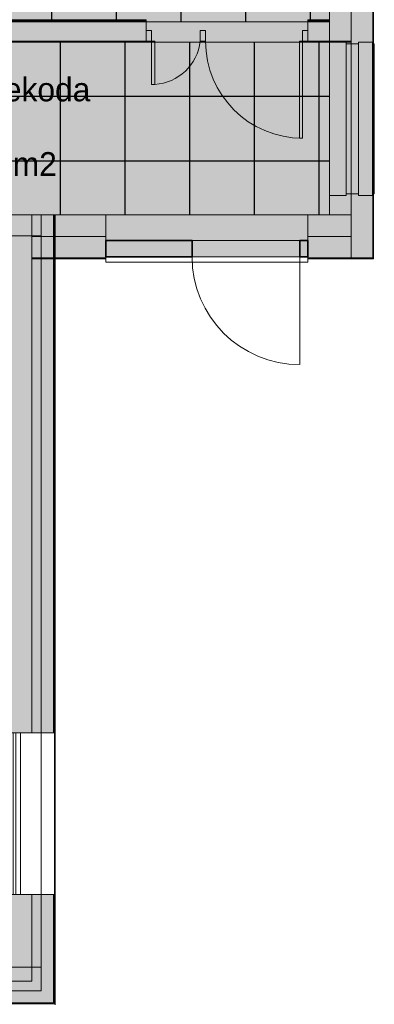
# Model space of a CAD drawing. Header units: millimetres. Extents: x -440702 to -371925, y -30725 to 14204.
# Tile 249 of 256: x -401604 to -398315, y -13002 to -3867. Entities that reach past the tile are written whole.
import ezdxf
from ezdxf.enums import TextEntityAlignment as Align

# ---------------------------------------------------------------- set-up
doc = ezdxf.new("R2010")
doc.units = ezdxf.units.MM
doc.header["$MEASUREMENT"] = 0
doc.linetypes.add('Wipeout_Contour', pattern=[1000, 0, -1000])
for name, color, linetype in [('A-AREA.IFC Model', 7, 'Continuous'), ('New_A-GLAZ.IFC Model', 7, 'Continuous'), ('New_A-WALL.IFC Model', 7, 'Continuous'), ('SA viimistlus_põrand', 7, 'Continuous')]:
    doc.layers.add(name, color=color, linetype=linetype)
for name, color, linetype, lineweight in [('ARCHICAD Zone Stamps_Pen_No__1', 7, 'Continuous', 13), ('New_A-13-UKS_Pen_No__250', 7, 'Continuous', 13), ('New_A-GLAZ.IFC Model_Pen_No__1', 7, 'Continuous', 13), ('New_A-WALL.IFC Model_Pen_No__1', 7, 'Continuous', 13), ('New_A-WALL.IFC Model_Pen_No__27', 7, 'Continuous', 35), ('New_ARCHICAD Doors_Pen_No__1', 7, 'Continuous', 13), ('New_ARCHICAD Windows_Pen_No__1', 7, 'Continuous', 13), ('New_I-WALL.IFC Model_Pen_No__1', 7, 'Continuous', 13), ('SA viimistlus_põrand_Pen_No__1', 7, 'Continuous', 13), ('SA viimistlus_põrand_Pen_No__42', 8, 'Continuous', 25)]:
    doc.layers.add(name, color=color, linetype=linetype, lineweight=lineweight)
for name, color, linetype, lineweight, true_color in [('New_A-WALL.IFC Model_Pen_No__160', 7, 'Continuous', 0, 0xe8e8e8), ('New_A-WALL.IFC Model_Pen_No__87', 7, 'Continuous', 20, 0x6a6a6a), ('New_I-WALL.IFC Model_Pen_No__160', 7, 'Continuous', 0, 0xe8e8e8)]:
    doc.layers.add(name, color=color, linetype=linetype, lineweight=lineweight, true_color=true_color)
doc.styles.add('GENERATED_STYLE_1', font='txt')

# ---------------------------------------------------------------- blocks, each defined once
blk = doc.blocks.new('Tuulekoda_129_32_1', base_point=(-402322.9, -4354.6))
at = {"layer": 'A-AREA.IFC Model', "linetype": 'Continuous', "lineweight": 0, "true_color": 0xffffff}
for points in [[(-405176.3, -5677.5), (-404905.3, -5677.5), (-401681.3, -5677.5), (-401491.3, -5677.5), (-400806.3, -5677.5), (-400806.3, -5915.5), (-398931.3, -5915.5), (-398931.3, -5677.5), (-398731.3, -5677.5), (-398731.3, -4077.5), (-402844.7, -4077.5), (-402947.9, -4077.5), (-405176.3, -4077.5)], [(-405328.3, -4647.5), (-405328.3, -5647.5), (-405176.3, -5647.5), (-405176.3, -4647.5)], [(-403356.3, -6137.5), (-402156.3, -6137.5), (-402156.3, -5677.5), (-403356.3, -5677.5)], [(-399006.3, -5915.5), (-400006.3, -5915.5), (-400006.3, -6067.5), (-399006.3, -6067.5)]]:
    blk.add_hatch(color=7, dxfattribs=at).paths.add_polyline_path(points)
at = {"layer": 'ARCHICAD Zone Stamps_Pen_No__1', "color": 7, "lineweight": 13, "style": 'GENERATED_STYLE_1'}
for tag, p in [('ROOM_NAME', (-402322.9, -4404.9)), ('ROOM_NUMBER', (-402322.9, -4750.6)), ('ROOM_AREA', (-402322.9, -5096.3))]:
    blk.add_attdef(tag, text='', height=220, dxfattribs=at).set_placement(p, align=Align.TOP_LEFT)
blk = doc.blocks.new('Ooteala_130_33_1', base_point=(-400286.9, -2551))
at = {"layer": 'A-AREA.IFC Model', "linetype": 'Continuous', "lineweight": 0, "true_color": 0xf1e8dc}
for points in [[(-398731.3, -3867.5), (-398731.5, -2277.4), (-401597.1, -2277.4), (-401597.1, -1635), (-402846.9, -1635), (-402846.9, -3467.5), (-402846.3, -3467.5), (-402846.3, -3867.5)], [(-399997.2, -2161.4), (-401479.1, -2161.4), (-401479.1, -2277.4), (-399997.2, -2277.4)], [(-400431.4, -4077.5), (-398931.4, -4077.5), (-398931.4, -3867.5), (-400431.4, -3867.5)]]:
    blk.add_hatch(color=254, dxfattribs=at).paths.add_polyline_path(points)
at = {"layer": 'ARCHICAD Zone Stamps_Pen_No__1', "color": 7, "lineweight": 13, "style": 'GENERATED_STYLE_1'}
for tag, p in [('ROOM_NAME', (-400286.9, -2601.3)), ('ROOM_NUMBER', (-400286.9, -2947)), ('ROOM_AREA', (-400286.9, -3292.7))]:
    blk.add_attdef(tag, text='', height=220, dxfattribs=at).set_placement(p, align=Align.TOP_LEFT)
blk = doc.blocks.new('Slab_13_1', base_point=(-404226.5, -5677.5))
at = {"layer": 'SA viimistlus_põrand_Pen_No__42', "linetype": 'Continuous', "lineweight": 25}
h = blk.add_hatch(dxfattribs=at)
h.set_pattern_fill('Grid_60x60__2__0001', color=8, style=0, pattern_type=2)
h.set_pattern_definition([(0, (-403626.5, -4577.5), (0, 600), []), (90, (-403626.5, -4577.5), (-600, 0), [])])
h.paths.add_polyline_path([(-404226.5, -5677.5), (-398731.5, -5677.5), (-398731.5, -4077.5), (-404226.5, -4077.5)])
at = {"layer": 'SA viimistlus_põrand_Pen_No__1', "color": 7, "linetype": 'Continuous', "lineweight": 13, "flags": 128}
blk.add_lwpolyline([(-404226.5, -5677.5), (-398731.5, -5677.5), (-398731.5, -4077.5), (-404226.5, -4077.5)], close=True, dxfattribs=at)
blk = doc.blocks.new('Slab_15_1', base_point=(-402846.8, -1634.9))
at = {"layer": 'SA viimistlus_põrand_Pen_No__42', "linetype": 'Continuous', "lineweight": 25}
h = blk.add_hatch(dxfattribs=at)
h.set_pattern_fill('Grid_60x60__2__0001', color=8, style=0, pattern_type=2)
h.set_pattern_definition([(0, (-402506.6, -2276.4), (0, 600), []), (90, (-402506.6, -2276.4), (-600, 0), [])])
h.paths.add_polyline_path([(-402846.8, -1634.9), (-402846.8, -3886.8), (-398731.5, -3886.8), (-398731.5, -2276.4), (-401597.3, -2276.4), (-401597.3, -1634.6)])
at = {"layer": 'SA viimistlus_põrand_Pen_No__1', "color": 7, "linetype": 'Continuous', "lineweight": 13, "flags": 128}
blk.add_lwpolyline([(-402846.8, -1634.9), (-402846.8, -3886.8), (-398731.5, -3886.8), (-398731.5, -2276.4), (-401597.3, -2276.4), (-401597.3, -1634.6)], close=True, dxfattribs=at)
blk = doc.blocks.new('Wall_10_1', base_point=(-401680.3, -5873))
at = {"color": 254, "linetype": 'Wipeout_Contour', "lineweight": 0, "ltscale": 1608265.597361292}
blk.add_wipeout([(-401955.3, -5873), (-401955.3, -12657), (-401935.3, -12657), (-401935.3, -5873)], dxfattribs=at).dxf.layer = 'New_A-WALL.IFC Model'
at = {"color": 254, "linetype": 'Wipeout_Contour', "lineweight": 0, "ltscale": 1607205.916877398}
blk.add_wipeout([(-401935.3, -5873), (-401935.3, -12657), (-401425.3, -12657), (-401425.3, -5873)], dxfattribs=at).dxf.layer = 'New_A-WALL.IFC Model'
at = {"layer": 'New_A-WALL.IFC Model_Pen_No__87', "color": 251, "linetype": 'Continuous', "lineweight": 20, "true_color": 0x6a6a6a, "flags": 128}
for points in [[(-401955.3, -5873), (-401955.3, -12657)], [(-401955.3, -5873), (-401935.3, -5873)], [(-401955.3, -12657), (-401935.3, -12657)]]:
    blk.add_lwpolyline(points, dxfattribs=at)
at = {"color": 254, "linetype": 'Wipeout_Contour', "lineweight": 0, "ltscale": 1606146.236481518}
blk.add_wipeout([(-401425.3, -5873), (-401425.3, -12657), (-401405.3, -12657), (-401405.3, -5873)], dxfattribs=at).dxf.layer = 'New_A-WALL.IFC Model'
at = {"layer": 'New_A-WALL.IFC Model_Pen_No__87', "color": 251, "linetype": 'Continuous', "lineweight": 20, "true_color": 0x6a6a6a, "flags": 128}
for points in [[(-401935.3, -5873), (-401425.3, -5873)], [(-401425.3, -5873), (-401405.3, -5873)], [(-401405.3, -12657), (-401405.3, -5873)], [(-401935.3, -12657), (-401425.3, -12657)], [(-401425.3, -12657), (-401405.3, -12657)]]:
    blk.add_lwpolyline(points, dxfattribs=at)
blk = doc.blocks.new('Door (Wall) 1')
at = {"layer": 'New_ARCHICAD Doors_Pen_No__1', "color": 7, "linetype": 'Continuous', "lineweight": 13}
blk.add_line((500, 0), (500, 1000), dxfattribs=at)
blk.add_arc((500, 0), 1000, 90, 180, dxfattribs=at)
blk = doc.blocks.new('Wall_17_1', base_point=(-398930.3, -5991.5))
at = {"layer": 'New_A-WALL.IFC Model_Pen_No__160', "linetype": 'Continuous', "lineweight": 0, "true_color": 0x747474}
for points in [[(-400005.3, -6067.5), (-400005.3, -5915.5), (-400805.3, -5915.5), (-400805.3, -6067.5)], [(-398930.3, -6067.5), (-398930.3, -5915.5), (-399005.3, -5915.5), (-399005.3, -6067.5)]]:
    blk.add_hatch(color=8, dxfattribs=at).paths.add_polyline_path(points)
at = {"layer": 'New_A-WALL.IFC Model_Pen_No__27', "color": 7, "linetype": 'Continuous', "lineweight": 35}
for p, q in [((-400005.3, -5915.5), (-400005.3, -6067.5)), ((-399005.3, -5915.5), (-399005.3, -6067.5))]:
    blk.add_line(p, q, dxfattribs=at)
at = {"layer": 'New_A-WALL.IFC Model_Pen_No__27', "color": 7, "linetype": 'Continuous', "lineweight": 35, "flags": 128}
for points in [[(-400005.3, -5915.5), (-400805.3, -5915.5)], [(-400805.3, -5915.5), (-400805.3, -6067.5)], [(-398930.3, -5915.5), (-399005.3, -5915.5)], [(-398930.3, -6067.5), (-398930.3, -5915.5)], [(-400805.3, -6067.5), (-400005.3, -6067.5)], [(-399005.3, -6067.5), (-398930.3, -6067.5)]]:
    blk.add_lwpolyline(points, dxfattribs=at)
at = {"layer": 'New_ARCHICAD Doors_Pen_No__1', "color": 7, "linetype": 'Continuous', "lineweight": 13, "xscale": -1, "zscale": 1000, "rotation": 180}
blk.add_blockref('Door (Wall) 1', (-399505.3, -6067.5), dxfattribs=at)
blk = doc.blocks.new('Wall_20_1', base_point=(-398530.8, 3122.5))
at = {"layer": 'New_A-WALL.IFC Model_Pen_No__160', "linetype": 'Continuous', "lineweight": 0, "true_color": 0x747474}
for points in [[(-398730.3, 3122.5), (-398730.3, -5677.5), (-398530.3, -5877.5), (-398530.3, 3122.5)], [(-398530.3, 3122.5), (-398530.3, -5877.5), (-398330.3, -6077.5), (-398330.3, 3122.5)], [(-398330.3, 3122.5), (-398330.3, -6077.5), (-398321.3, -6086.5), (-398321.3, 3122.5)]]:
    blk.add_hatch(color=8, dxfattribs=at).paths.add_polyline_path(points)
at = {"layer": 'New_A-WALL.IFC Model_Pen_No__1', "color": 7, "linetype": 'Continuous', "lineweight": 13}
for p, q in [((-398530.3, 3122.5), (-398530.3, -5877.5)), ((-398330.3, 3122.5), (-398330.3, -6077.5))]:
    blk.add_line(p, q, dxfattribs=at)
at = {"layer": 'New_A-WALL.IFC Model_Pen_No__1', "color": 7, "linetype": 'Continuous', "lineweight": 13, "flags": 128}
for points in [[(-398730.3, 3122.5), (-398730.3, -5677.5)], [(-398321.3, -6086.5), (-398321.3, 3122.5)]]:
    blk.add_lwpolyline(points, dxfattribs=at)
blk = doc.blocks.new('Wall_21_1', base_point=(-398530.8, -5877))
at = {"layer": 'New_A-WALL.IFC Model_Pen_No__160', "linetype": 'Continuous', "lineweight": 0, "true_color": 0x747474}
for points in [[(-398730.3, -5677.5), (-398930.3, -5677.5), (-398930.3, -5877.5), (-398530.3, -5877.5)], [(-398530.3, -5877.5), (-398930.3, -5877.5), (-398930.3, -6077.5), (-398330.3, -6077.5)], [(-398330.3, -6077.5), (-398930.3, -6077.5), (-398930.3, -6086.5), (-398321.3, -6086.5)]]:
    blk.add_hatch(color=8, dxfattribs=at).paths.add_polyline_path(points)
at = {"layer": 'New_A-WALL.IFC Model_Pen_No__1', "color": 7, "linetype": 'Continuous', "lineweight": 13}
for p, q in [((-398530.3, -5877.5), (-398930.3, -5877.5)), ((-398330.3, -6077.5), (-398930.3, -6077.5))]:
    blk.add_line(p, q, dxfattribs=at)
at = {"layer": 'New_A-WALL.IFC Model_Pen_No__1', "color": 7, "linetype": 'Continuous', "lineweight": 13, "flags": 128}
for points in [[(-398730.3, -5677.5), (-398930.3, -5677.5)], [(-398930.3, -5677.5), (-398930.3, -6086.5)], [(-398930.3, -6086.5), (-398321.3, -6086.5)]]:
    blk.add_lwpolyline(points, dxfattribs=at)
blk = doc.blocks.new('Wall_22_1', base_point=(-400805.3, -5877))
at = {"layer": 'New_A-WALL.IFC Model_Pen_No__160', "linetype": 'Continuous', "lineweight": 0, "true_color": 0x747474}
for points in [[(-400805.3, -5677.5), (-401490.3, -5677.5), (-401490.3, -5877.5), (-400805.3, -5877.5)], [(-400805.3, -5877.5), (-401490.3, -5877.5), (-401490.3, -6077.5), (-400805.3, -6077.5)], [(-400805.3, -6077.5), (-401490.3, -6077.5), (-401490.3, -6086.5), (-400805.3, -6086.5)]]:
    blk.add_hatch(color=8, dxfattribs=at).paths.add_polyline_path(points)
at = {"layer": 'New_A-WALL.IFC Model_Pen_No__1', "color": 7, "linetype": 'Continuous', "lineweight": 13}
for p, q in [((-400805.3, -5877.5), (-401490.3, -5877.5)), ((-400805.3, -6077.5), (-401490.3, -6077.5))]:
    blk.add_line(p, q, dxfattribs=at)
at = {"layer": 'New_A-WALL.IFC Model_Pen_No__1', "color": 7, "linetype": 'Continuous', "lineweight": 13, "flags": 128}
for points in [[(-400805.3, -5677.5), (-401490.3, -5677.5)], [(-401490.3, -5677.5), (-401490.3, -6086.5)], [(-400805.3, -6086.5), (-400805.3, -5677.5)], [(-401490.3, -6086.5), (-400805.3, -6086.5)]]:
    blk.add_lwpolyline(points, dxfattribs=at)
blk = doc.blocks.new('Window (Wall) 5')
at = {"layer": 'New_ARCHICAD Windows_Pen_No__1', "color": 7, "linetype": 'Continuous', "lineweight": 13}
for p, q in [((750, -294.5), (-750, -294.5)), ((-750, -294.5), (-750, -319.5)), ((-750, -319.5), (-750, -364.5)), ((-750, -319.5), (750, -319.5)), ((-750, -364.5), (750, -364.5)), ((750, -319.5), (750, -294.5)), ((750, -364.5), (750, -319.5))]:
    blk.add_line(p, q, dxfattribs=at)
blk = doc.blocks.new('Wall_38_1', base_point=(-401620.8, -12657))
at = {"layer": 'New_A-WALL.IFC Model_Pen_No__160', "linetype": 'Continuous', "lineweight": 0, "true_color": 0x747474}
for points in [[(-401940.3, -10484.7), (-401940.3, -5677.5), (-401960.3, -5677.5), (-401960.3, -10484.7)], [(-401490.3, -10484.7), (-401490.3, -5677.5), (-401940.3, -5677.5), (-401940.3, -10484.7)], [(-401290.3, -10484.7), (-401290.3, -5677.5), (-401490.3, -5677.5), (-401490.3, -10484.7)], [(-401281.3, -10484.7), (-401281.3, -5677.5), (-401290.3, -5677.5), (-401290.3, -10484.7)], [(-401940.3, -12337.5), (-401940.3, -11984.7), (-401960.3, -11984.7), (-401960.3, -12317.5)], [(-401490.3, -12787.5), (-401490.3, -11984.7), (-401940.3, -11984.7), (-401940.3, -12337.5)], [(-401290.3, -12987.5), (-401290.3, -11984.7), (-401490.3, -11984.7), (-401490.3, -12787.5)], [(-401281.3, -12996.5), (-401281.3, -11984.7), (-401290.3, -11984.7), (-401290.3, -12987.5)]]:
    blk.add_hatch(color=8, dxfattribs=at).paths.add_polyline_path(points)
at = {"layer": 'New_A-WALL.IFC Model_Pen_No__1', "color": 7, "linetype": 'Continuous', "lineweight": 13}
for p, q in [((-401940.3, -10484.7), (-401940.3, -5677.5)), ((-401490.3, -10484.7), (-401490.3, -5677.5)), ((-401290.3, -10484.7), (-401290.3, -5677.5)), ((-401281.3, -10484.7), (-401960.3, -10484.7)), ((-401960.3, -10484.7), (-401960.3, -11984.7)), ((-401281.3, -11984.7), (-401281.3, -10484.7)), ((-401281.3, -11984.7), (-401960.3, -11984.7)), ((-401940.3, -12337.5), (-401940.3, -11984.7)), ((-401490.3, -12787.5), (-401490.3, -11984.7)), ((-401290.3, -12987.5), (-401290.3, -11984.7))]:
    blk.add_line(p, q, dxfattribs=at)
at = {"layer": 'New_A-WALL.IFC Model_Pen_No__1', "color": 7, "linetype": 'Continuous', "lineweight": 13, "flags": 128}
for points in [[(-401281.3, -5677.5), (-401960.3, -5677.5)], [(-401960.3, -5677.5), (-401960.3, -10484.7)], [(-401281.3, -10484.7), (-401281.3, -5677.5)], [(-401960.3, -11984.7), (-401960.3, -12317.5)], [(-401281.3, -12996.5), (-401281.3, -11984.7)]]:
    blk.add_lwpolyline(points, dxfattribs=at)
at = {"layer": 'New_ARCHICAD Windows_Pen_No__1', "color": 7, "linetype": 'Continuous', "lineweight": 13, "zscale": 1000, "rotation": 90}
blk.add_blockref('Window (Wall) 5', (-401960.3, -11234.7), dxfattribs=at)
blk = doc.blocks.new('Wall_80_1', base_point=(-403045.8, -12657))
at = {"layer": 'New_A-WALL.IFC Model_Pen_No__160', "linetype": 'Continuous', "lineweight": 0, "true_color": 0x747474}
for points in [[(-403365.3, -12337.5), (-401940.3, -12337.5), (-401960.3, -12317.5), (-403385.3, -12317.5)], [(-402915.3, -12787.5), (-401490.3, -12787.5), (-401940.3, -12337.5), (-403365.3, -12337.5)], [(-402715.3, -12987.5), (-401290.3, -12987.5), (-401490.3, -12787.5), (-402915.3, -12787.5)], [(-402706.3, -12996.5), (-401281.3, -12996.5), (-401290.3, -12987.5), (-402715.3, -12987.5)]]:
    blk.add_hatch(color=8, dxfattribs=at).paths.add_polyline_path(points)
at = {"layer": 'New_A-WALL.IFC Model_Pen_No__1', "color": 7, "linetype": 'Continuous', "lineweight": 13}
for p, q in [((-403365.3, -12337.5), (-401940.3, -12337.5)), ((-402915.3, -12787.5), (-401490.3, -12787.5)), ((-402715.3, -12987.5), (-401290.3, -12987.5))]:
    blk.add_line(p, q, dxfattribs=at)
at = {"layer": 'New_A-WALL.IFC Model_Pen_No__1', "color": 7, "linetype": 'Continuous', "lineweight": 13, "flags": 128}
for points in [[(-401960.3, -12317.5), (-403385.3, -12317.5)], [(-402706.3, -12996.5), (-401281.3, -12996.5)]]:
    blk.add_lwpolyline(points, dxfattribs=at)
blk = doc.blocks.new('Wall 1')
at = {"layer": 'New_A-WALL.IFC Model_Pen_No__1', "color": 7, "linetype": 'Continuous', "lineweight": 13}
for p, q in [((35981.9, 13340.1), (35851.9, 13340.1)), ((35851.9, 13340.1), (35851.9, 6140.1)), ((35981.9, 6010.1), (35981.9, 13340.1)), ((35851.9, 6140.1), (34431.9, 6140.1))]:
    blk.add_line(p, q, dxfattribs=at)
blk = doc.blocks.new('Model Element 3')
at = {"layer": 'New_A-GLAZ.IFC Model_Pen_No__1', "color": 7, "linetype": 'Continuous', "lineweight": 13}
for p, q in [((0, -630), (0, -500)), ((0, -500), (1420, -500)), ((15, -500), (15, -484)), ((15, -484), (1405, -484)), ((1405, -484), (1405, -500)), ((1420, -500), (1420, -630)), ((0, -630), (1420, -630)), ((15, -745), (15, -630)), ((1405, -745), (1405, -630)), ((1420, -745), (0, -745)), ((0, -745), (0, -899)), ((1420, -745), (1420, -899)), ((0, -899), (1420, -899))]:
    blk.add_line(p, q, dxfattribs=at)
blk = doc.blocks.new('IFC Extruded')
at = {"layer": 'New_A-WALL.IFC Model_Pen_No__1', "color": 7, "linetype": 'Continuous', "lineweight": 13}
for p, q in [((38196.6, 12820), (36321.6, 12820)), ((36321.6, 12820), (36321.6, 12770)), ((38196.6, 12770), (38196.6, 12820)), ((36321.6, 12770), (38196.6, 12770))]:
    blk.add_line(p, q, dxfattribs=at)

msp = doc.modelspace()

# ---------------------------------------------------------------- hatches: boundary and pattern name
at = {"layer": 'New_A-WALL.IFC Model_Pen_No__160', "linetype": 'Continuous', "lineweight": 0, "true_color": 0x747474}
for points in [[(-398530.8, -5677.5), (-398930.3, -5677.5), (-398930.3, -5877.5), (-398530.8, -5877.5)], [(-400005.3, -6067.5), (-400005.3, -5915.5), (-400805.3, -5915.5), (-400805.3, -6067.5)], [(-398930.3, -6067.5), (-398930.3, -5915.5), (-399005.3, -5915.5), (-399005.3, -6067.5)], [(-398530.8, -5877.5), (-398930.3, -5877.5), (-398930.3, -6077.5), (-398530.8, -6077.5)], [(-398530.8, -6077.5), (-398930.3, -6077.5), (-398930.3, -6086.5), (-398530.8, -6086.5)]]:
    msp.add_hatch(color=8, dxfattribs=at).paths.add_polyline_path(points)
at = {"layer": 'New_I-WALL.IFC Model_Pen_No__160', "linetype": 'Continuous', "lineweight": 0, "true_color": 0x747474}
for points in [[(-405125.3, -3877.5), (-400430.4, -3877.5), (-400430.4, -3867.5), (-405125.3, -3867.5)], [(-405125.3, -4067.5), (-400430.4, -4067.5), (-400430.4, -3877.5), (-405125.3, -3877.5)], [(-398930.4, -3877.5), (-398730.3, -3877.5), (-398730.3, -3867.5), (-398930.4, -3867.5)], [(-398930.4, -4067.5), (-398730.3, -4067.5), (-398730.3, -3877.5), (-398930.4, -3877.5)], [(-405125.3, -4077.5), (-400430.4, -4077.5), (-400430.4, -4067.5), (-405125.3, -4067.5)], [(-398930.4, -4077.5), (-398530.8, -4077.5), (-398530.8, -4067.5), (-398930.4, -4067.5)]]:
    msp.add_hatch(color=8, dxfattribs=at).paths.add_polyline_path(points)

# ---------------------------------------------------------------- linework, layer by layer
at = {"layer": 'A-AREA.IFC Model', "color": 7, "linetype": 'Continuous', "lineweight": 0, "true_color": 0xffffff, "flags": 128}
msp.add_lwpolyline([(-405176.3, -5677.5), (-404905.3, -5677.5), (-401681.3, -5677.5), (-401491.3, -5677.5), (-400806.3, -5677.5), (-400806.3, -5915.5), (-398931.3, -5915.5), (-398931.3, -5677.5), (-398731.3, -5677.5), (-398731.3, -4077.5), (-402844.7, -4077.5), (-402947.9, -4077.5), (-405176.3, -4077.5)], close=True, dxfattribs=at)
at = {"layer": 'New_A-13-UKS_Pen_No__250', "color": 7, "linetype": 'Continuous', "lineweight": 13}
for points in [[(-400430.4, -4067.5), (-400380.4, -4067.5), (-400380.4, -3967.5), (-400430.4, -3967.5)], [(-399880.4, -4067.5), (-399930.4, -4067.5), (-399930.4, -3967.5), (-399880.4, -3967.5)], [(-398930.4, -4067.5), (-398980.4, -4067.5), (-398980.4, -3967.5), (-398930.4, -3967.5)], [(-400380.4, -4067.5), (-400350.4, -4067.5), (-400350.3, -4467.5), (-400380.3, -4467.5)], [(-398980.4, -4067.5), (-399010.4, -4067.5), (-399010.4, -4967.5), (-398980.4, -4967.5)]]:
    msp.add_lwpolyline(points, close=True, dxfattribs=at)
for centre, radius, start, end in [((-400377.3, -4018.7), 449.6, 273.43935, 353.77285), ((-398980.4, -4067.5), 900, 179.99834, 269.99834)]:
    msp.add_arc(centre, radius, start, end, dxfattribs=at)
at = {"layer": 'New_A-WALL.IFC Model_Pen_No__1', "color": 7, "linetype": 'Continuous', "lineweight": 13}
for p, q in [((-398530.8, -5877.5), (-398930.3, -5877.5)), ((-399005.3, -6067.5), (-399005.3, -7067.5)), ((-398530.8, -6077.5), (-398930.3, -6077.5))]:
    msp.add_line(p, q, dxfattribs=at)
for points in [[(-400805.3, -5677.5), (-401490.3, -5677.5)], [(-400805.3, -6086.5), (-400805.3, -5677.5)], [(-398530.8, -5677.5), (-398930.3, -5677.5)], [(-398930.3, -5677.5), (-398930.3, -6086.5)], [(-398530.8, -6086.5), (-398530.8, -5677.5)], [(-398930.3, -6086.5), (-398530.8, -6086.5)]]:
    msp.add_lwpolyline(points, dxfattribs=at)
msp.add_arc((-399005.3, -6067.5), 1000, 180, 270, dxfattribs=at)
at = {"layer": 'New_A-WALL.IFC Model_Pen_No__27', "color": 7, "linetype": 'Continuous', "lineweight": 35}
for p, q in [((-400005.3, -5915.5), (-400005.3, -6067.5)), ((-399005.3, -5915.5), (-399005.3, -6067.5))]:
    msp.add_line(p, q, dxfattribs=at)
for points in [[(-400005.3, -5915.5), (-400805.3, -5915.5)], [(-400805.3, -5915.5), (-400805.3, -6067.5)], [(-398930.3, -5915.5), (-399005.3, -5915.5)], [(-398930.3, -6067.5), (-398930.3, -5915.5)], [(-400805.3, -6067.5), (-400005.3, -6067.5)], [(-399005.3, -6067.5), (-398930.3, -6067.5)]]:
    msp.add_lwpolyline(points, dxfattribs=at)
at = {"layer": 'New_I-WALL.IFC Model_Pen_No__1', "color": 7, "linetype": 'Continuous', "lineweight": 13}
for p, q in [((-405125.3, -3877.5), (-400430.4, -3877.5)), ((-400430.4, -4077.5), (-400430.4, -3867.5)), ((-398930.4, -4077.5), (-398930.4, -3867.5)), ((-398930.4, -3877.5), (-398730.3, -3877.5)), ((-405125.3, -4067.5), (-400430.4, -4067.5)), ((-398930.4, -4067.5), (-398530.8, -4067.5))]:
    msp.add_line(p, q, dxfattribs=at)
for points in [[(-400430.4, -3867.5), (-405125.3, -3867.5)], [(-398730.3, -3867.5), (-398930.4, -3867.5)], [(-405125.3, -4077.5), (-400430.4, -4077.5)], [(-398930.4, -4077.5), (-398530.8, -4077.5)]]:
    msp.add_lwpolyline(points, dxfattribs=at)

# ---------------------------------------------------------------- block references
at = {"layer": 'A-AREA.IFC Model', "color": 7, "linetype": 'Continuous', "lineweight": 13}
for name, p, values in [('Ooteala_130_33_1', (-400286.9, -2551), {'ROOM_NAME': 'Ooteala', 'ROOM_NUMBER': '130', 'ROOM_AREA': '7,8 m2'}), ('Tuulekoda_129_32_1', (-402322.9, -4354.6), {'ROOM_NAME': 'Tuulekoda', 'ROOM_NUMBER': '129', 'ROOM_AREA': '11,6 m2'})]:
    msp.add_blockref(name, p, dxfattribs=at).add_auto_attribs(values)
at = {"layer": 'New_A-GLAZ.IFC Model', "color": 104, "linetype": 'Continuous', "lineweight": 20, "true_color": 0x029e21, "zscale": 1000, "rotation": 270}
msp.add_blockref('Model Element 3', (-397831.3, -4077.5), dxfattribs=at)
at = {"layer": 'New_A-WALL.IFC Model', "color": 7, "lineweight": 35}
for name, p in [('Wall_20_1', (-398530.8, 3122.5)), ('Wall_21_1', (-398530.8, -5877)), ('Wall_17_1', (-398930.3, -5991.5))]:
    msp.add_blockref(name, p, dxfattribs=at)
at = {"layer": 'New_A-WALL.IFC Model', "color": 104, "linetype": 'Continuous', "lineweight": 20, "true_color": 0x029e21, "zscale": 1000}
msp.add_blockref('IFC Extruded', (-437126.9, -18887.5), dxfattribs=at)
at = {"layer": 'SA viimistlus_põrand', "color": 7, "linetype": 'Continuous', "lineweight": 13}
for name, p in [('Slab_15_1', (-402846.8, -1634.9)), ('Slab_13_1', (-404226.5, -5677.5))]:
    msp.add_blockref(name, p, dxfattribs=at)

# ---------------------------------------------------------------- next in the draw order: block references
at = {"layer": 'New_A-WALL.IFC Model', "color": 7, "lineweight": 35}
msp.add_blockref('Wall_10_1', (-401680.3, -5873), dxfattribs=at)

# ---------------------------------------------------------------- next in the draw order: hatches: boundary and pattern name
at = {"layer": 'New_A-WALL.IFC Model_Pen_No__160', "linetype": 'Continuous', "lineweight": 0, "true_color": 0x747474}
for points in [[(-400805.3, -5677.5), (-401490.3, -5677.5), (-401490.3, -5877.5), (-400805.3, -5877.5)], [(-400805.3, -5877.5), (-401490.3, -5877.5), (-401490.3, -6077.5), (-400805.3, -6077.5)], [(-400805.3, -6077.5), (-401490.3, -6077.5), (-401490.3, -6086.5), (-400805.3, -6086.5)]]:
    msp.add_hatch(color=8, dxfattribs=at).paths.add_polyline_path(points)

# ---------------------------------------------------------------- next in the draw order: linework, layer by layer
at = {"layer": 'New_A-WALL.IFC Model_Pen_No__1', "color": 7, "linetype": 'Continuous', "lineweight": 13}
for p, q in [((-400805.3, -5877.5), (-401490.3, -5877.5)), ((-400805.3, -6077.5), (-401490.3, -6077.5))]:
    msp.add_line(p, q, dxfattribs=at)
for points in [[(-401490.3, -5677.5), (-401490.3, -6086.5)], [(-401490.3, -6086.5), (-400805.3, -6086.5)]]:
    msp.add_lwpolyline(points, dxfattribs=at)

# ---------------------------------------------------------------- next in the draw order: block references
at = {"layer": 'New_A-WALL.IFC Model', "color": 7, "lineweight": 35}
for name, p in [('Wall_38_1', (-401620.8, -12657)), ('Wall_22_1', (-400805.3, -5877)), ('Wall_80_1', (-403045.8, -12657))]:
    msp.add_blockref(name, p, dxfattribs=at)
at = {"layer": 'New_A-WALL.IFC Model_Pen_No__1', "color": 7, "linetype": 'Continuous', "lineweight": 13, "zscale": 1000}
msp.add_blockref('Wall 1', (-437257.3, -19017.6), dxfattribs=at)

doc.saveas('drawing.dxf')
